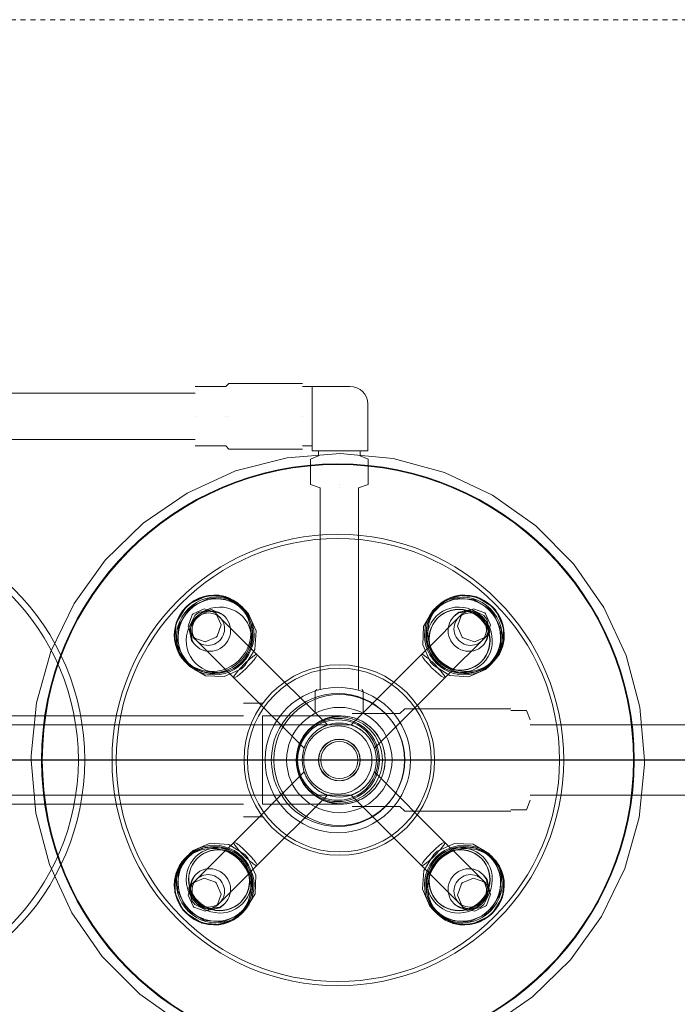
# Model space of a CAD drawing. Header units: inches. Extents: x -703 to 1618, y -188 to 488.
# Tile 14 of 18: x 187 to 200, y 145 to 165. Entities that reach past the tile are written whole.
import ezdxf

# ---------------------------------------------------------------- set-up
doc = ezdxf.new("R2010")
doc.units = ezdxf.units.IN
doc.header["$MEASUREMENT"] = 0
doc.linetypes.add('Dash 1_16_', pattern=[0.125, 0.0625, -0.0625])
doc.layers.add('P-PIPE', color=3, linetype='Continuous', lineweight=30)
doc.layers.add('P-SANR-FIXT', color=6, linetype='Continuous', lineweight=9)

# ---------------------------------------------------------------- blocks, each defined once
blk = doc.blocks.new('SSG_Safety_Station_Shower_Eyewash_PLA_3_ - Default-3066068-Waste and Vent Floor Plan')
at = {"layer": 'P-SANR-FIXT', "color": 11, "linetype": 'Dash 1_16_'}
blk.add_line((15, 0), (15, -48), dxfattribs=at)
at = {"layer": 'P-SANR-FIXT', "color": 11}
for p, q in [((6.496, -1.33), (6.496, -7.138)), ((7.436, -7.138), (7.436, -1.33)), ((-0.892, -1.882), (-0.892, -8.111)), ((-0.714, -1.817), (-0.714, -10.317)), ((0.714, -10.317), (0.714, -1.817)), ((0.892, -8.111), (0.892, -1.882)), ((-1.937, -6.988), (-1.977, -6.946)), ((1.977, -6.946), (1.937, -6.988)), ((-2.458, -7.124), (-2.491, -7.091)), ((-2.416, -7.167), (-2.458, -7.124)), ((-2.318, -7.147), (-2.346, -7.119)), ((-1.99, -7.179), (-1.996, -7.174)), ((-1.897, -7.025), (-1.938, -6.985)), ((1.938, -6.985), (1.897, -7.025)), ((2.346, -7.119), (2.318, -7.147)), ((2.458, -7.124), (2.416, -7.167)), ((2.491, -7.091), (2.458, -7.124)), ((6.366, -7.138), (6.366, -7.754)), ((6.966, -7.138), (6.966, -7.138)), ((6.966, -7.138), (6.966, -7.138)), ((6.966, -7.138), (6.966, -7.138)), ((6.966, -7.138), (6.966, -7.138)), ((7.566, -7.754), (7.566, -7.138)), ((-2.963, -7.562), (-2.93, -7.595)), ((2.93, -7.595), (2.963, -7.562)), ((-2.935, -7.708), (-2.906, -7.736)), ((-2.93, -7.595), (-2.887, -7.638)), ((2.887, -7.638), (2.93, -7.595)), ((2.906, -7.736), (2.935, -7.708)), ((6.366, -7.754), (6.301, -7.819)), ((6.966, -7.754), (6.966, -7.754)), ((6.966, -7.754), (6.966, -7.754)), ((7.631, -7.819), (7.566, -7.754)), ((-0.24, -9.343), (-1.668, -7.915)), ((1.668, -7.915), (0.24, -9.343)), ((6.301, -7.819), (6.301, -9.311)), ((6.966, -7.819), (6.966, -7.819)), ((6.966, -7.819), (6.966, -7.819)), ((7.631, -9.311), (7.631, -7.819)), ((-3.108, -8.077), (-3.066, -8.117)), ((-3.069, -8.116), (-3.028, -8.157)), ((-2.88, -8.058), (-2.875, -8.064)), ((-1.152, -8.111), (-1.152, -8.5)), ((0, -8.111), (0, -8.111)), ((0, -8.111), (0, -8.111)), ((0, -8.111), (0, -8.111)), ((0, -8.111), (0, -8.111)), ((1.152, -8.5), (1.152, -8.111)), ((3.028, -8.157), (3.069, -8.116)), ((3.066, -8.117), (3.108, -8.077)), ((-2.139, -8.386), (-0.711, -9.814)), ((-0.892, -8.5), (-0.892, -8.841)), ((0, -8.5), (-0.892, -8.5)), ((-0.892, -8.5), (0, -8.5)), ((0, -8.5), (0, -8.5)), ((0, -8.5), (0, -8.5)), ((0, -8.5), (0.892, -8.5)), ((0.892, -8.5), (0, -8.5)), ((0.711, -9.814), (2.139, -8.386)), ((0.892, -8.841), (0.892, -8.5)), ((6.366, -9.311), (6.366, -9.506)), ((6.966, -9.311), (6.966, -9.311)), ((6.966, -9.311), (6.966, -9.311)), ((6.966, -9.311), (6.966, -9.311)), ((6.966, -9.311), (6.966, -9.311)), ((7.566, -9.506), (7.566, -9.311)), ((1.136, -9.567), (0.973, -9.567)), ((1.395, -9.567), (1.136, -9.567)), ((1.426, -9.598), (1.395, -9.567)), ((5.583, -9.47), (5.516, -9.665)), ((6.099, -9.47), (5.583, -9.47)), ((6.164, -9.63), (6.099, -9.47)), ((6.262, -9.506), (6.262, -10.633)), ((6.771, -9.506), (6.262, -9.506)), ((6.262, -9.506), (6.262, -9.506)), ((6.966, -9.506), (6.771, -9.506)), ((6.771, -9.506), (6.966, -9.506)), ((6.966, -9.506), (6.771, -9.506)), ((7.161, -9.506), (6.966, -9.506)), ((6.966, -9.506), (7.161, -9.506)), ((7.161, -9.506), (6.966, -9.506)), ((7.571, -9.506), (7.161, -9.506)), ((7.571, -10.27), (7.571, -9.506)), ((7.571, -9.506), (7.571, -9.506)), ((5.516, -9.665), (1.426, -9.665)), ((6.262, -9.63), (6.164, -9.63)), ((0.973, -10.054), (0.973, -10.054)), ((0.973, -10.054), (0.973, -10.054)), ((1.395, -10.054), (1.395, -10.054)), ((1.395, -10.054), (1.395, -10.054)), ((1.426, -10.054), (1.426, -10.054)), ((1.426, -10.054), (1.426, -10.054)), ((1.426, -10.054), (1.426, -10.054)), ((1.426, -10.054), (1.426, -10.054)), ((5.516, -10.054), (5.516, -10.054)), ((5.516, -10.054), (5.516, -10.054)), ((5.583, -10.054), (5.583, -10.054)), ((5.583, -10.054), (5.583, -10.054)), ((6.099, -10.054), (6.099, -10.054)), ((6.099, -10.054), (6.099, -10.054)), ((6.164, -10.054), (6.164, -10.054)), ((6.164, -10.054), (6.164, -10.054)), ((6.262, -10.054), (6.262, -10.054)), ((6.262, -10.054), (6.262, -10.054)), ((-0.711, -10.293), (-2.139, -11.721)), ((-0.941, -10.317), (-0.941, -11.281)), ((0, -10.317), (0, -10.317)), ((0, -10.317), (0, -10.317)), ((0, -10.317), (0, -10.317)), ((0, -10.317), (0, -10.317)), ((2.139, -11.721), (0.711, -10.293)), ((0.941, -11.281), (0.941, -10.317)), ((0.973, -10.54), (1.136, -10.54)), ((1.136, -10.54), (1.395, -10.54)), ((1.395, -10.54), (1.426, -10.509)), ((1.426, -10.443), (5.516, -10.443)), ((5.516, -10.443), (5.583, -10.638)), ((6.099, -10.638), (6.164, -10.477)), ((6.164, -10.477), (6.262, -10.477)), ((-1.668, -12.193), (-0.24, -10.765)), ((0.24, -10.765), (1.668, -12.193)), ((5.583, -10.638), (6.099, -10.638)), ((6.262, -10.633), (7.208, -10.633)), ((6.262, -10.633), (6.262, -10.633)), ((-0.941, -11.281), (-1.038, -11.378)), ((0, -11.281), (0, -11.281)), ((0, -11.281), (0, -11.281)), ((1.038, -11.378), (0.941, -11.281)), ((-1.038, -11.378), (-1.038, -13.529)), ((0, -11.378), (0, -11.378)), ((0, -11.378), (0, -11.378)), ((1.038, -13.529), (1.038, -11.378)), ((-3.028, -11.951), (-3.069, -11.991)), ((3.069, -11.991), (3.028, -11.951)), ((-3.066, -11.99), (-3.108, -12.031)), ((-2.875, -12.044), (-2.88, -12.049)), ((2.88, -12.049), (2.875, -12.044)), ((3.108, -12.031), (3.066, -11.99)), ((-2.93, -12.512), (-2.963, -12.545)), ((-2.906, -12.371), (-2.935, -12.4)), ((-2.887, -12.469), (-2.93, -12.512)), ((2.93, -12.512), (2.887, -12.469)), ((2.935, -12.4), (2.906, -12.371)), ((2.963, -12.545), (2.93, -12.512)), ((-2.458, -12.983), (-2.416, -12.941)), ((-2.346, -12.988), (-2.318, -12.96)), ((-1.996, -12.934), (-1.99, -12.928)), ((1.99, -12.928), (1.996, -12.934)), ((2.318, -12.96), (2.346, -12.988)), ((2.416, -12.941), (2.458, -12.983)), ((-2.491, -13.016), (-2.458, -12.983)), ((-1.977, -13.162), (-1.937, -13.12)), ((-1.938, -13.123), (-1.897, -13.082)), ((1.897, -13.082), (1.938, -13.123)), ((1.937, -13.12), (1.977, -13.162)), ((2.458, -12.983), (2.491, -13.016)), ((-1.006, -13.529), (-1.006, -13.848)), ((0, -13.529), (0, -13.529)), ((0, -13.529), (0, -13.529)), ((0, -13.529), (0, -13.529)), ((0, -13.529), (0, -13.529)), ((1.006, -13.848), (1.006, -13.529)), ((-1.006, -13.848), (-0.811, -13.919)), ((-0.714, -13.919), (-0.714, -24.009)), ((0, -13.848), (0, -13.848)), ((0, -13.848), (0, -13.848)), ((0, -13.919), (0, -13.919)), ((0, -13.919), (0, -13.919)), ((0, -13.919), (0, -13.919)), ((0, -13.919), (0, -13.919)), ((0.714, -24.009), (0.714, -13.919)), ((0.811, -13.919), (1.006, -13.848))]:
    blk.add_line(p, q, dxfattribs=at)
at = {"layer": 'P-SANR-FIXT', "color": 11, "flags": 128}
for points in [[(0, -3.812), (-1.074, -3.906), (-2.115, -4.183), (-3.093, -4.637), (-3.978, -5.253), (-4.743, -6.012), (-5.365, -6.892), (-5.826, -7.867), (-6.111, -8.906), (-6.212, -9.98), (-6.126, -11.054), (-5.856, -12.098), (-5.41, -13.079), (-4.8, -13.968), (-4.047, -14.738), (-3.171, -15.367), (-2.2, -15.834), (-1.162, -16.127), (-0.09, -16.236), (0, -16.237)], [(0, -16.237), (1.074, -16.143), (2.115, -15.866), (3.093, -15.412), (3.978, -14.796), (4.743, -14.037), (5.365, -13.157), (5.826, -12.182), (6.111, -11.143), (6.212, -10.069), (6.126, -8.995), (5.856, -7.951), (5.41, -6.97), (4.8, -6.081), (4.047, -5.311), (3.171, -4.682), (2.2, -4.215), (1.162, -3.922), (0.09, -3.813), (0, -3.812)], [(-1.988, -6.934), (-2.309, -6.743), (-2.686, -6.726), (-3.033, -6.886), (-3.104, -6.95)], [(-1.938, -6.984), (-2.259, -6.794), (-2.636, -6.777), (-2.982, -6.938), (-3.053, -7.001)], [(3.053, -7.001), (2.727, -6.801), (2.349, -6.773), (2.007, -6.923), (1.938, -6.984)], [(3.104, -6.95), (2.777, -6.75), (2.4, -6.722), (2.057, -6.873), (1.988, -6.934)], [(-3.104, -6.95), (-3.304, -7.276), (-3.332, -7.654), (-3.181, -7.996), (-3.119, -8.066)], [(3.119, -8.066), (3.31, -7.745), (3.328, -7.368), (3.167, -7.021), (3.104, -6.95)], [(-3.053, -7.001), (-3.253, -7.327), (-3.281, -7.705), (-3.13, -8.047), (-3.069, -8.116)], [(-2.963, -7.562), (-3.06, -7.339), (-2.979, -7.108), (-2.963, -7.091)], [(-2.927, -7.126), (-3.048, -7.371), (-2.993, -7.634), (-2.935, -7.708)], [(-2.979, -7.637), (-3.013, -7.372), (-2.897, -7.157)], [(-2.963, -7.091), (-2.739, -6.994), (-2.509, -7.075), (-2.491, -7.091)], [(-2.346, -7.119), (-2.588, -7.004), (-2.852, -7.067), (-2.927, -7.126)], [(-2.897, -7.157), (-2.653, -7.035), (-2.417, -7.075)], [(-2.491, -7.091), (-2.426, -7.157), (-2.237, -7.346), (-1.946, -7.636), (-1.668, -7.915)], [(-2.491, -7.091), (-2.394, -7.315), (-2.475, -7.545), (-2.491, -7.562)], [(-1.913, -8.141), (-1.713, -7.814), (-1.685, -7.437), (-1.836, -7.095), (-1.897, -7.025)], [(1.668, -7.915), (2.014, -7.568), (2.286, -7.297), (2.45, -7.132), (2.491, -7.091)], [(1.897, -7.025), (1.706, -7.346), (1.689, -7.723), (1.849, -8.07), (1.913, -8.141)], [(2.927, -7.126), (2.682, -7.006), (2.419, -7.061), (2.346, -7.119)], [(2.491, -7.562), (2.394, -7.339), (2.475, -7.108), (2.491, -7.091)], [(2.417, -7.075), (2.682, -7.04), (2.897, -7.157)], [(2.491, -7.091), (2.715, -6.994), (2.945, -7.075), (2.963, -7.091)], [(2.897, -7.157), (3.018, -7.4), (2.979, -7.637)], [(2.935, -7.708), (3.049, -7.466), (2.987, -7.201), (2.927, -7.126)], [(2.963, -7.091), (3.06, -7.315), (2.979, -7.545), (2.963, -7.562)], [(3.069, -8.116), (3.26, -7.795), (3.277, -7.418), (3.116, -7.071), (3.053, -7.001)], [(-2.139, -8.386), (-2.485, -8.04), (-2.757, -7.768), (-2.922, -7.604), (-2.963, -7.562)], [(-2.491, -7.562), (-2.715, -7.66), (-2.945, -7.579), (-2.963, -7.562)], [(2.963, -7.562), (2.897, -7.628), (2.708, -7.817), (2.418, -8.107), (2.139, -8.386)], [(2.963, -7.562), (2.739, -7.66), (2.509, -7.579), (2.491, -7.562)], [(-3.029, -8.157), (-2.708, -8.348), (-2.331, -8.365), (-1.984, -8.204), (-1.913, -8.141)], [(1.913, -8.141), (2.239, -8.341), (2.617, -8.369), (2.959, -8.218), (3.029, -8.157)], [(-0.892, -10.09), (-0.892, -9.964), (-0.892, -9.672), (-0.892, -9.257), (-0.892, -8.841)], [(0.892, -8.841), (0.892, -9.314), (0.892, -9.716), (0.892, -9.99), (0.892, -10.09)], [(-1.913, -11.967), (-2.239, -11.766), (-2.617, -11.739), (-2.959, -11.889), (-3.029, -11.951)], [(-2.963, -12.545), (-2.897, -12.479), (-2.708, -12.29), (-2.418, -12), (-2.139, -11.721)], [(3.029, -11.951), (2.708, -11.76), (2.331, -11.743), (1.984, -11.903), (1.913, -11.967)], [(2.139, -11.721), (2.485, -12.068), (2.757, -12.339), (2.922, -12.504), (2.963, -12.545)], [(-1.897, -13.082), (-1.706, -12.762), (-1.689, -12.385), (-1.849, -12.038), (-1.913, -11.967)], [(1.913, -11.967), (1.713, -12.293), (1.685, -12.671), (1.836, -13.013), (1.897, -13.082)], [(-3.119, -12.042), (-3.31, -12.363), (-3.328, -12.74), (-3.167, -13.086), (-3.104, -13.158)], [(-3.069, -11.992), (-3.26, -12.312), (-3.277, -12.689), (-3.116, -13.036), (-3.053, -13.107)], [(3.053, -13.107), (3.253, -12.78), (3.281, -12.403), (3.13, -12.061), (3.069, -11.992)], [(3.104, -13.158), (3.304, -12.831), (3.332, -12.453), (3.181, -12.111), (3.119, -12.042)], [(-1.668, -12.193), (-2.014, -12.539), (-2.286, -12.811), (-2.45, -12.975), (-2.491, -13.016)], [(2.491, -13.016), (2.426, -12.951), (2.236, -12.762), (1.946, -12.471), (1.668, -12.193)], [(-2.963, -13.016), (-3.06, -12.792), (-2.979, -12.562), (-2.963, -12.545)], [(-2.935, -12.4), (-3.049, -12.642), (-2.987, -12.906), (-2.927, -12.981)], [(-2.897, -12.951), (-3.018, -12.707), (-2.979, -12.471)], [(-2.963, -12.545), (-2.739, -12.448), (-2.509, -12.529), (-2.491, -12.545)], [(-2.491, -12.545), (-2.394, -12.769), (-2.475, -12.999), (-2.491, -13.016)], [(2.491, -13.016), (2.394, -12.792), (2.475, -12.562), (2.491, -12.545)], [(2.491, -12.545), (2.715, -12.448), (2.945, -12.529), (2.963, -12.545)], [(2.979, -12.471), (3.013, -12.735), (2.897, -12.951)], [(2.927, -12.981), (3.048, -12.736), (2.993, -12.473), (2.935, -12.4)], [(2.963, -12.545), (3.06, -12.769), (2.979, -12.999), (2.963, -13.016)], [(-2.417, -13.032), (-2.682, -13.067), (-2.897, -12.951)], [(2.897, -12.951), (2.653, -13.072), (2.417, -13.032)], [(-3.104, -13.158), (-2.777, -13.358), (-2.4, -13.385), (-2.057, -13.234), (-1.988, -13.173)], [(-3.053, -13.107), (-2.727, -13.307), (-2.349, -13.335), (-2.007, -13.184), (-1.938, -13.123)], [(-2.491, -13.016), (-2.715, -13.114), (-2.945, -13.032), (-2.963, -13.016)], [(-2.927, -12.981), (-2.682, -13.102), (-2.419, -13.046), (-2.346, -12.988)], [(1.938, -13.123), (2.259, -13.314), (2.636, -13.331), (2.982, -13.17), (3.053, -13.107)], [(1.988, -13.173), (2.309, -13.364), (2.686, -13.381), (3.033, -13.221), (3.104, -13.158)], [(2.346, -12.988), (2.588, -13.103), (2.852, -13.041), (2.927, -12.981)], [(2.963, -13.016), (2.739, -13.114), (2.509, -13.032), (2.491, -13.016)]]:
    blk.add_lwpolyline(points, dxfattribs=at)
at = {"layer": 'P-SANR-FIXT', "color": 11}
for centre, radius, start, end in [((0, 0), 4.899, 180, 0), ((0, 0), 4.769, 180, 0), ((0, -10.025), 6.001, 90, 270), ((0, -10.025), 5.986, 90, 270), ((0, -10.025), 6.001, 270, 90), ((0, -10.025), 5.986, 270, 90), ((0, -10.025), 4.574, 90, 270), ((0, -10.025), 4.488, 90, 270), ((0, -10.025), 4.574, 270, 90), ((0, -10.025), 4.488, 270, 90), ((0, -10.054), 1.93, 0, 180), ((0, -10.054), 1.861, 0, 180), ((0, -10.025), 1.473, 90, 270), ((0, -10.025), 1.473, 90, 270), ((0, -10.025), 1.473, 270, 90), ((0, -10.025), 1.473, 270, 90), ((0, -10.025), 1.348, 90, 270), ((0, -10.025), 1.348, 90, 270), ((0, -10.054), 1.326, 90, 270), ((0, -10.025), 1.348, 270, 90), ((0, -10.025), 1.348, 270, 90), ((0, -10.054), 1.326, 270, 90), ((0, -10.054), 1.067, 90, 270), ((0, -10.054), 1.067, 90, 270), ((0, -10.054), 1.067, 270, 90), ((0, -10.054), 1.067, 270, 90), ((0, -10.09), 0.892, 0, 180), ((0, -10.054), 0.872, 90, 270), ((0, -10.054), 0.872, 90, 270), ((0, -10.025), 0.843, 90, 270), ((0, -10.025), 0.815, 90, 270), ((0, -10.054), 0.75, 360, 180), ((0, -10.025), 0.69, 90, 270), ((0, -10.054), 0.872, 270, 90), ((0, -10.054), 0.872, 270, 90), ((0, -10.025), 0.843, 270, 90), ((0, -10.025), 0.815, 270, 90), ((0, -10.025), 0.69, 270, 90), ((0, -10.054), 0.423, 0, 180), ((0, -10.054), 0.423, 0, 180), ((0, -10.054), 0.419, 0, 180), ((0, -10.054), 0.375, 0, 180), ((0, -10.054), 1.93, 180, 360), ((0, -10.054), 1.861, 180, 360), ((0, -10.09), 0.892, 180, 0), ((0, -10.054), 0.75, 180, 360), ((0, -10.054), 0.423, 180, 360), ((0, -10.054), 0.423, 180, 360), ((0, -10.054), 0.419, 180, 360), ((0, -10.054), 0.375, 180, 360), ((7.208, -10.27), 0.363, 270, 360)]:
    blk.add_arc(centre, radius, start, end, dxfattribs=at)
for centre, major_axis, start_param, end_param in [((-2.554, -7.5), (0.566, 0.566), 4.712389, 7.853982), ((-2.561, -7.492), (0.552, 0.552), 4.712389, 7.853982), ((-2.513, -7.541), (0.565, 0.565), 4.712389, 7.853982), ((-2.509, -7.545), (0.544, 0.544), 4.712389, 7.853982), ((2.513, -7.541), (-0.565, 0.565), 4.712389, 7.853982), ((2.509, -7.545), (-0.544, 0.544), 4.712389, 7.853982), ((2.554, -7.5), (-0.566, 0.566), 4.712389, 7.853982), ((2.561, -7.492), (-0.552, 0.552), 4.712389, 7.853982), ((-2.554, -7.5), (0.566, 0.566), 1.570796, 4.712389), ((-2.561, -7.492), (0.552, 0.552), 1.570796, 4.712389), ((-2.438, -7.616), (0.475, 0.475), 4.712389, 7.853982), ((-2.438, -7.616), (0.442, 0.442), 4.712389, 7.853982), ((-2.432, -7.621), (0.442, 0.442), 4.712389, 7.853982), ((2.438, -7.616), (-0.475, 0.475), 4.712389, 7.853982), ((2.554, -7.5), (-0.566, 0.566), 1.570796, 4.712389), ((2.561, -7.492), (-0.552, 0.552), 1.570796, 4.712389), ((-2.513, -7.541), (0.565, 0.565), 1.570796, 4.712389), ((-2.509, -7.545), (0.544, 0.544), 1.570796, 4.712389), ((-2.438, -7.616), (0.475, 0.475), 1.570796, 4.712389), ((-2.612, -7.442), (0.294, 0.294), 1.570796, 4.712389), ((-2.651, -7.402), (0.236, 0.236), 1.570796, 4.712389), ((-2.612, -7.442), (0.294, 0.294), 4.712389, 7.853982), ((-2.651, -7.402), (0.236, 0.236), 4.712389, 7.853982), ((2.513, -7.541), (-0.565, 0.565), 1.570796, 4.712389), ((2.438, -7.616), (-0.475, 0.475), 1.570796, 4.712389), ((2.509, -7.545), (-0.544, 0.544), 1.570796, 4.712389), ((2.612, -7.442), (-0.294, 0.294), 4.712389, 7.853982), ((2.651, -7.402), (-0.236, 0.236), 4.712389, 7.853982), ((2.612, -7.442), (-0.294, 0.294), 1.570796, 4.712389), ((2.651, -7.402), (-0.236, 0.236), 1.570796, 4.712389), ((-2.438, -7.616), (0.442, 0.442), 1.570796, 4.712389), ((-2.432, -7.621), (0.442, 0.442), 1.570796, 4.712389), ((-2.554, -12.607), (-0.566, 0.566), 4.712389, 7.853982), ((-2.561, -12.615), (-0.552, 0.552), 4.712389, 7.853982), ((-2.509, -12.563), (-0.544, 0.544), 4.712389, 7.853982), ((-2.513, -12.566), (-0.565, 0.565), 4.712389, 7.853982), ((2.513, -12.566), (0.565, 0.565), 4.712389, 7.853982), ((2.509, -12.563), (0.544, 0.544), 4.712389, 7.853982), ((-2.438, -12.491), (-0.475, 0.475), 4.712389, 7.853982), ((-2.438, -12.491), (-0.442, 0.442), 4.712389, 7.853982), ((-2.432, -12.486), (-0.442, 0.442), 4.712389, 7.853982), ((2.438, -12.491), (0.475, 0.475), 4.712389, 7.853982), ((2.432, -12.486), (0.442, 0.442), 4.712389, 7.853982), ((2.554, -12.607), (0.566, 0.566), 4.712389, 7.853982), ((2.438, -12.491), (0.442, 0.442), 4.712389, 7.853982), ((2.561, -12.615), (0.552, 0.552), 4.712389, 7.853982), ((-2.554, -12.607), (-0.566, 0.566), 1.570796, 4.712389), ((-2.561, -12.615), (-0.552, 0.552), 1.570796, 4.712389), ((-2.513, -12.566), (-0.565, 0.565), 1.570796, 4.712389), ((-2.509, -12.563), (-0.544, 0.544), 1.570796, 4.712389), ((-2.438, -12.491), (-0.475, 0.475), 1.570796, 4.712389), ((-2.438, -12.491), (-0.442, 0.442), 1.570796, 4.712389), ((-2.432, -12.486), (-0.442, 0.442), 1.570796, 4.712389), ((2.513, -12.566), (0.565, 0.565), 1.570796, 4.712389), ((2.509, -12.563), (0.544, 0.544), 1.570796, 4.712389), ((2.554, -12.607), (0.566, 0.566), 1.570796, 4.712389), ((2.438, -12.491), (0.475, 0.475), 1.570796, 4.712389), ((2.561, -12.615), (0.552, 0.552), 1.570796, 4.712389), ((2.432, -12.486), (0.442, 0.442), 1.570796, 4.712389), ((2.438, -12.491), (0.442, 0.442), 1.570796, 4.712389), ((-2.612, -12.666), (-0.294, 0.294), 4.712389, 7.853982), ((-2.651, -12.705), (-0.236, 0.236), 4.712389, 7.853982), ((2.612, -12.666), (0.294, 0.294), 4.712389, 7.853982), ((2.651, -12.705), (0.236, 0.236), 4.712389, 7.853982), ((-2.612, -12.666), (-0.294, 0.294), 1.570796, 4.712389), ((-2.651, -12.705), (-0.236, 0.236), 1.570796, 4.712389), ((2.612, -12.666), (0.294, 0.294), 1.570796, 4.712389), ((2.651, -12.705), (0.236, 0.236), 1.570796, 4.712389)]:
    blk.add_ellipse(centre, major_axis=major_axis, ratio=0.970292, start_param=start_param, end_param=end_param, dxfattribs=at)
for points in [[(-1.933, -8.121), (-1.905, -8.093), (-1.849, -8.039), (-1.771, -7.972), (-1.71, -7.926), (-1.672, -7.908), (-1.661, -7.919), (-1.679, -7.958), (-1.723, -8.02), (-1.79, -8.099), (-1.843, -8.155), (-1.871, -8.183)], [(1.871, -8.183), (1.843, -8.155), (1.79, -8.099), (1.723, -8.02), (1.679, -7.958), (1.661, -7.919), (1.672, -7.908), (1.71, -7.926), (1.772, -7.972), (1.849, -8.039), (1.905, -8.093), (1.933, -8.121)], [(-1.871, -8.183), (-1.898, -8.21), (-1.955, -8.264), (-2.033, -8.33), (-2.096, -8.375), (-2.135, -8.393), (-2.146, -8.382), (-2.127, -8.344), (-2.082, -8.282), (-2.014, -8.205), (-1.96, -8.149), (-1.933, -8.121)], [(1.933, -8.121), (1.96, -8.149), (2.014, -8.205), (2.082, -8.282), (2.127, -8.344), (2.146, -8.382), (2.135, -8.393), (2.096, -8.375), (2.033, -8.33), (1.955, -8.264), (1.898, -8.21), (1.871, -8.183)], [(0.892, -10.09), (0.892, -9.986), (0.855, -9.777), (0.698, -9.505), (0.455, -9.301), (0.158, -9.194), (-0.158, -9.193), (-0.455, -9.302), (-0.697, -9.505), (-0.855, -9.777), (-0.892, -9.986), (-0.892, -10.09)], [(-1.933, -11.986), (-1.96, -11.959), (-2.014, -11.903), (-2.082, -11.825), (-2.127, -11.764), (-2.146, -11.726), (-2.135, -11.715), (-2.096, -11.733), (-2.033, -11.777), (-1.955, -11.843), (-1.898, -11.897), (-1.871, -11.924)], [(1.871, -11.924), (1.898, -11.897), (1.955, -11.843), (2.033, -11.777), (2.096, -11.733), (2.135, -11.715), (2.146, -11.726), (2.127, -11.764), (2.082, -11.825), (2.014, -11.903), (1.96, -11.959), (1.933, -11.986)], [(-1.871, -11.924), (-1.843, -11.952), (-1.79, -12.009), (-1.723, -12.087), (-1.679, -12.15), (-1.661, -12.189), (-1.672, -12.2), (-1.71, -12.181), (-1.771, -12.135), (-1.849, -12.068), (-1.905, -12.014), (-1.933, -11.986)], [(1.933, -11.986), (1.905, -12.014), (1.849, -12.068), (1.772, -12.135), (1.71, -12.181), (1.672, -12.199), (1.661, -12.189), (1.679, -12.15), (1.723, -12.087), (1.79, -12.008), (1.843, -11.952), (1.871, -11.924)]]:
    blk.add_open_spline(points, degree=3, dxfattribs=at)
for points, knots in [([(-0.53, -9.523), (-0.516, -9.51), (-0.494, -9.49), (-0.465, -9.465), (-0.443, -9.448), (-0.42, -9.432), (-0.398, -9.418), (-0.38, -9.407), (-0.366, -9.399), (-0.356, -9.394), (-0.346, -9.388), (-0.334, -9.382), (-0.318, -9.374), (-0.304, -9.368), (-0.293, -9.364), (-0.286, -9.36), (-0.279, -9.357), (-0.27, -9.354), (-0.26, -9.35), (-0.251, -9.347), (-0.244, -9.345), (-0.24, -9.343), (-0.239, -9.343), (-0.24, -9.343), (-0.244, -9.345), (-0.251, -9.347), (-0.26, -9.35), (-0.27, -9.354), (-0.279, -9.357), (-0.286, -9.36), (-0.293, -9.364), (-0.304, -9.368), (-0.318, -9.374), (-0.334, -9.382), (-0.347, -9.388), (-0.356, -9.394), (-0.366, -9.4), (-0.38, -9.408), (-0.398, -9.418), (-0.42, -9.432), (-0.443, -9.448), (-0.465, -9.465), (-0.494, -9.49), (-0.516, -9.51), (-0.53, -9.523)], [0, 0, 0, 0, 0.055556, 0.083333, 0.111111, 0.138889, 0.166667, 0.194444, 0.208333, 0.222222, 0.236111, 0.25, 0.277778, 0.305556, 0.319444, 0.333333, 0.347222, 0.361111, 0.388889, 0.416667, 0.444444, 0.472222, 0.5, 0.527778, 0.555556, 0.583333, 0.611111, 0.638889, 0.652778, 0.666667, 0.680556, 0.694444, 0.722222, 0.75, 0.763889, 0.777778, 0.791667, 0.805556, 0.833333, 0.861111, 0.888889, 0.916667, 0.944444, 1, 1, 1, 1]), ([(0.53, -9.523), (0.516, -9.51), (0.494, -9.49), (0.465, -9.465), (0.443, -9.448), (0.42, -9.432), (0.398, -9.418), (0.38, -9.408), (0.366, -9.4), (0.356, -9.394), (0.346, -9.388), (0.334, -9.382), (0.318, -9.374), (0.304, -9.368), (0.293, -9.364), (0.286, -9.36), (0.279, -9.357), (0.27, -9.354), (0.26, -9.35), (0.251, -9.347), (0.244, -9.345), (0.24, -9.343), (0.239, -9.343), (0.24, -9.343), (0.244, -9.345), (0.251, -9.347), (0.26, -9.35), (0.27, -9.354), (0.279, -9.357), (0.286, -9.36), (0.293, -9.364), (0.304, -9.368), (0.318, -9.374), (0.333, -9.382), (0.346, -9.388), (0.356, -9.394), (0.366, -9.399), (0.38, -9.407), (0.398, -9.418), (0.42, -9.432), (0.443, -9.448), (0.465, -9.465), (0.494, -9.49), (0.516, -9.51), (0.53, -9.523)], [0, 0, 0, 0, 0.055556, 0.083333, 0.111111, 0.138889, 0.166667, 0.194444, 0.208333, 0.222222, 0.236111, 0.25, 0.277778, 0.305556, 0.319444, 0.333333, 0.347222, 0.361111, 0.388889, 0.416667, 0.444444, 0.472222, 0.5, 0.527778, 0.555556, 0.583333, 0.611111, 0.638889, 0.652778, 0.666667, 0.680556, 0.694444, 0.722222, 0.75, 0.763889, 0.777778, 0.791667, 0.805556, 0.833333, 0.861111, 0.888889, 0.916667, 0.944444, 1, 1, 1, 1]), ([(-0.53, -9.523), (-0.544, -9.538), (-0.564, -9.559), (-0.588, -9.589), (-0.606, -9.611), (-0.621, -9.633), (-0.636, -9.655), (-0.646, -9.673), (-0.654, -9.687), (-0.66, -9.697), (-0.665, -9.707), (-0.672, -9.72), (-0.679, -9.736), (-0.686, -9.75), (-0.69, -9.761), (-0.693, -9.768), (-0.696, -9.775), (-0.7, -9.784), (-0.704, -9.793), (-0.707, -9.803), (-0.709, -9.809), (-0.711, -9.813), (-0.711, -9.815), (-0.711, -9.813), (-0.709, -9.809), (-0.707, -9.803), (-0.704, -9.793), (-0.7, -9.784), (-0.696, -9.775), (-0.693, -9.768), (-0.69, -9.761), (-0.686, -9.75), (-0.679, -9.736), (-0.672, -9.72), (-0.665, -9.707), (-0.66, -9.697), (-0.654, -9.687), (-0.646, -9.673), (-0.636, -9.655), (-0.621, -9.633), (-0.606, -9.611), (-0.588, -9.589), (-0.564, -9.559), (-0.544, -9.538), (-0.53, -9.523)], [0, 0, 0, 0, 0.055556, 0.083333, 0.111111, 0.138889, 0.166667, 0.194444, 0.208333, 0.222222, 0.236111, 0.25, 0.277778, 0.305556, 0.319444, 0.333333, 0.347222, 0.361111, 0.388889, 0.416667, 0.444444, 0.472222, 0.5, 0.527778, 0.555556, 0.583333, 0.611111, 0.638889, 0.652778, 0.666667, 0.680556, 0.694444, 0.722222, 0.75, 0.763889, 0.777778, 0.791667, 0.805556, 0.833333, 0.861111, 0.888889, 0.916667, 0.944444, 1, 1, 1, 1]), ([(0.53, -9.523), (0.544, -9.538), (0.564, -9.559), (0.588, -9.589), (0.606, -9.611), (0.621, -9.633), (0.636, -9.655), (0.646, -9.673), (0.654, -9.687), (0.66, -9.697), (0.665, -9.707), (0.672, -9.72), (0.679, -9.736), (0.686, -9.75), (0.69, -9.761), (0.693, -9.768), (0.696, -9.775), (0.7, -9.784), (0.704, -9.793), (0.707, -9.803), (0.709, -9.809), (0.711, -9.813), (0.711, -9.815), (0.711, -9.813), (0.709, -9.809), (0.707, -9.803), (0.704, -9.793), (0.7, -9.784), (0.696, -9.775), (0.693, -9.768), (0.69, -9.761), (0.686, -9.75), (0.679, -9.736), (0.672, -9.72), (0.665, -9.707), (0.66, -9.697), (0.654, -9.687), (0.646, -9.673), (0.636, -9.655), (0.621, -9.633), (0.606, -9.611), (0.588, -9.589), (0.564, -9.559), (0.544, -9.538), (0.53, -9.523)], [0, 0, 0, 0, 0.055556, 0.083333, 0.111111, 0.138889, 0.166667, 0.194444, 0.208333, 0.222222, 0.236111, 0.25, 0.277778, 0.305556, 0.319444, 0.333333, 0.347222, 0.361111, 0.388889, 0.416667, 0.444444, 0.472222, 0.5, 0.527778, 0.555556, 0.583333, 0.611111, 0.638889, 0.652778, 0.666667, 0.680556, 0.694444, 0.722222, 0.75, 0.763889, 0.777778, 0.791667, 0.805556, 0.833333, 0.861111, 0.888889, 0.916667, 0.944444, 1, 1, 1, 1]), ([(-0.892, -10.09), (-0.892, -10.193), (-0.856, -10.4), (-0.698, -10.675), (-0.456, -10.879), (-0.158, -10.987), (0.158, -10.987), (0.505, -10.861), (0.809, -10.557), (0.892, -10.245), (0.892, -10.09)], [0, 0, 0, 0, 0.111111, 0.222222, 0.333333, 0.444444, 0.555556, 0.666667, 0.833333, 1, 1, 1, 1]), ([(-0.53, -10.584), (-0.544, -10.57), (-0.564, -10.548), (-0.588, -10.519), (-0.606, -10.496), (-0.621, -10.474), (-0.636, -10.452), (-0.646, -10.434), (-0.654, -10.42), (-0.66, -10.41), (-0.665, -10.4), (-0.672, -10.387), (-0.679, -10.372), (-0.686, -10.357), (-0.69, -10.347), (-0.693, -10.339), (-0.696, -10.333), (-0.7, -10.324), (-0.704, -10.314), (-0.707, -10.305), (-0.709, -10.298), (-0.711, -10.294), (-0.711, -10.293), (-0.711, -10.294), (-0.709, -10.298), (-0.707, -10.305), (-0.704, -10.314), (-0.7, -10.324), (-0.696, -10.333), (-0.693, -10.339), (-0.69, -10.347), (-0.686, -10.357), (-0.679, -10.372), (-0.672, -10.387), (-0.665, -10.4), (-0.66, -10.41), (-0.654, -10.42), (-0.646, -10.434), (-0.636, -10.452), (-0.621, -10.474), (-0.606, -10.496), (-0.588, -10.519), (-0.564, -10.548), (-0.544, -10.57), (-0.53, -10.584)], [0, 0, 0, 0, 0.055556, 0.083333, 0.111111, 0.138889, 0.166667, 0.194444, 0.208333, 0.222222, 0.236111, 0.25, 0.277778, 0.305556, 0.319444, 0.333333, 0.347222, 0.361111, 0.388889, 0.416667, 0.444444, 0.472222, 0.5, 0.527778, 0.555556, 0.583333, 0.611111, 0.638889, 0.652778, 0.666667, 0.680556, 0.694444, 0.722222, 0.75, 0.763889, 0.777778, 0.791667, 0.805556, 0.833333, 0.861111, 0.888889, 0.916667, 0.944444, 1, 1, 1, 1]), ([(0.53, -10.584), (0.544, -10.57), (0.564, -10.548), (0.588, -10.519), (0.606, -10.496), (0.621, -10.474), (0.636, -10.452), (0.646, -10.434), (0.654, -10.42), (0.66, -10.41), (0.665, -10.4), (0.672, -10.387), (0.679, -10.372), (0.686, -10.357), (0.69, -10.347), (0.693, -10.339), (0.696, -10.333), (0.7, -10.324), (0.704, -10.314), (0.707, -10.305), (0.709, -10.298), (0.711, -10.294), (0.711, -10.293), (0.711, -10.294), (0.709, -10.298), (0.707, -10.305), (0.704, -10.314), (0.7, -10.324), (0.696, -10.333), (0.693, -10.339), (0.69, -10.347), (0.686, -10.357), (0.679, -10.372), (0.672, -10.387), (0.665, -10.4), (0.66, -10.41), (0.654, -10.42), (0.646, -10.434), (0.636, -10.452), (0.621, -10.474), (0.606, -10.496), (0.588, -10.519), (0.564, -10.548), (0.544, -10.57), (0.53, -10.584)], [0, 0, 0, 0, 0.055556, 0.083333, 0.111111, 0.138889, 0.166667, 0.194444, 0.208333, 0.222222, 0.236111, 0.25, 0.277778, 0.305556, 0.319444, 0.333333, 0.347222, 0.361111, 0.388889, 0.416667, 0.444444, 0.472222, 0.5, 0.527778, 0.555556, 0.583333, 0.611111, 0.638889, 0.652778, 0.666667, 0.680556, 0.694444, 0.722222, 0.75, 0.763889, 0.777778, 0.791667, 0.805556, 0.833333, 0.861111, 0.888889, 0.916667, 0.944444, 1, 1, 1, 1]), ([(-0.53, -10.584), (-0.516, -10.598), (-0.494, -10.618), (-0.465, -10.642), (-0.443, -10.659), (-0.42, -10.675), (-0.398, -10.689), (-0.38, -10.7), (-0.366, -10.708), (-0.356, -10.714), (-0.347, -10.719), (-0.334, -10.726), (-0.318, -10.733), (-0.304, -10.739), (-0.293, -10.744), (-0.286, -10.747), (-0.279, -10.75), (-0.27, -10.754), (-0.26, -10.757), (-0.251, -10.76), (-0.244, -10.763), (-0.24, -10.764), (-0.239, -10.765), (-0.24, -10.764), (-0.244, -10.763), (-0.251, -10.76), (-0.26, -10.757), (-0.27, -10.754), (-0.279, -10.75), (-0.286, -10.747), (-0.293, -10.744), (-0.304, -10.739), (-0.318, -10.733), (-0.334, -10.726), (-0.346, -10.719), (-0.356, -10.714), (-0.366, -10.708), (-0.38, -10.7), (-0.398, -10.689), (-0.42, -10.675), (-0.443, -10.659), (-0.465, -10.642), (-0.494, -10.618), (-0.516, -10.598), (-0.53, -10.584)], [0, 0, 0, 0, 0.055556, 0.083333, 0.111111, 0.138889, 0.166667, 0.194444, 0.208333, 0.222222, 0.236111, 0.25, 0.277778, 0.305556, 0.319444, 0.333333, 0.347222, 0.361111, 0.388889, 0.416667, 0.444444, 0.472222, 0.5, 0.527778, 0.555556, 0.583333, 0.611111, 0.638889, 0.652778, 0.666667, 0.680556, 0.694444, 0.722222, 0.75, 0.763889, 0.777778, 0.791667, 0.805556, 0.833333, 0.861111, 0.888889, 0.916667, 0.944444, 1, 1, 1, 1]), ([(0.53, -10.584), (0.516, -10.598), (0.494, -10.618), (0.465, -10.642), (0.443, -10.659), (0.42, -10.675), (0.398, -10.689), (0.38, -10.7), (0.366, -10.708), (0.356, -10.714), (0.346, -10.719), (0.333, -10.726), (0.318, -10.733), (0.304, -10.739), (0.293, -10.744), (0.286, -10.747), (0.279, -10.75), (0.27, -10.754), (0.26, -10.757), (0.251, -10.76), (0.244, -10.763), (0.24, -10.764), (0.239, -10.765), (0.24, -10.764), (0.244, -10.763), (0.251, -10.76), (0.26, -10.757), (0.27, -10.754), (0.279, -10.75), (0.286, -10.747), (0.293, -10.744), (0.304, -10.739), (0.318, -10.733), (0.334, -10.726), (0.346, -10.719), (0.356, -10.714), (0.366, -10.708), (0.38, -10.7), (0.398, -10.689), (0.42, -10.675), (0.443, -10.659), (0.465, -10.642), (0.494, -10.618), (0.516, -10.598), (0.53, -10.584)], [0, 0, 0, 0, 0.055556, 0.083333, 0.111111, 0.138889, 0.166667, 0.194444, 0.208333, 0.222222, 0.236111, 0.25, 0.277778, 0.305556, 0.319444, 0.333333, 0.347222, 0.361111, 0.388889, 0.416667, 0.444444, 0.472222, 0.5, 0.527778, 0.555556, 0.583333, 0.611111, 0.638889, 0.652778, 0.666667, 0.680556, 0.694444, 0.722222, 0.75, 0.763889, 0.777778, 0.791667, 0.805556, 0.833333, 0.861111, 0.888889, 0.916667, 0.944444, 1, 1, 1, 1])]:
    blk.add_open_spline(points, degree=3, knots=knots, dxfattribs=at)

msp = doc.modelspace()

# ---------------------------------------------------------------- linework, layer by layer
at = {"layer": 'P-PIPE', "color": 193}
msp.add_line((205.58, 149.54), (54.19, 149.54), dxfattribs=at)

# ---------------------------------------------------------------- block references
at = {"layer": 'P-SANR-FIXT', "color": 11, "rotation": 89.9999999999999}
msp.add_blockref('SSG_Safety_Station_Shower_Eyewash_PLA_3_ - Default-3066068-Waste and Vent Floor Plan', (183.099, 149.54), dxfattribs=at)

doc.saveas('drawing.dxf')
